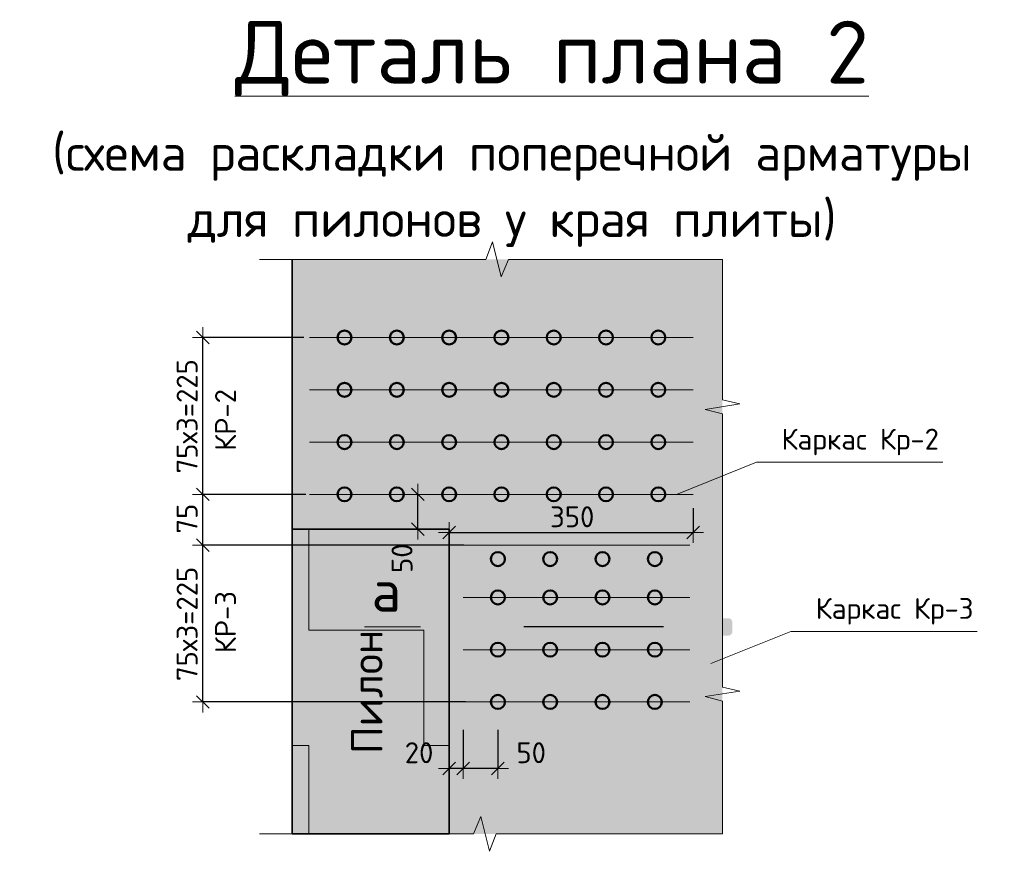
# Model space of a CAD drawing. Header units: metres. Extents: x -38 to 89, y -15 to 21.
# Tile 106 of 129: x 74.33 to 75.74, y 1.5 to 2.69. Entities that reach past the tile are written whole.
import ezdxf

# ---------------------------------------------------------------- set-up
doc = ezdxf.new("R2010")
doc.units = ezdxf.units.M
doc.header["$PDMODE"] = 65
doc.linetypes.add('______2', pattern=[0.27, 0.2, -0.07])
doc.layers.add('XR$6$_3705', color=7, linetype='Continuous')
for name, color, linetype, lineweight in [('XR$6$ВК__отв в полу 1-2 эт', 220, 'Continuous', 25), ('XR$6$Размерная линия (1)', 7, 'Continuous', 13), ('XR$6$Текст_ общее_1', 7, 'Continuous', 13)]:
    doc.layers.add(name, color=color, linetype=linetype, lineweight=lineweight)
doc.styles.add('ARIAL', font='arial.ttf')
doc.styles.add('ISOCPEUR', font='txt')
doc.dimstyles.new('DIMSTYLE_24', dxfattribs={"dimtxt": 0.03, "dimasz": 0.03, "dimexe": 0, "dimexo": 0, "dimgap": 0.015, "dimtad": 2, "dimdec": 0, "dimlfac": 1000, "dimrnd": 5, "dimzin": 12, "dimdsep": 46, "dimtxsty": 'ISOCPEUR', "dimblk1": 'ALL_ML_STRICH', "dimblk2": 'ALL_ML_STRICH', "dimsah": 1, "dimcen": 0, "dimclrd": 7, "dimclre": 256, "dimclrt": 7, "dimadec": 0, "dimazin": 0, "dimtfac": 1, "dimtdec": 0, "dimtix": 1, "dimtmove": 2, "dimatfit": 3, "dimfxl": 0, "dimtzin": 0, "dimlwd": 0, "dimlwe": -3, "dimarcsym": 0})
doc.dimstyles.new('DIMSTYLE_25', dxfattribs={"dimtxt": 0.03, "dimasz": 0.03, "dimexe": 0, "dimexo": 1e-06, "dimgap": 0.015, "dimtad": 2, "dimdec": 0, "dimlfac": 1000, "dimrnd": 5, "dimzin": 12, "dimdsep": 46, "dimtxsty": 'ISOCPEUR', "dimblk1": 'ALL_ML_STRICH', "dimblk2": 'ALL_ML_STRICH', "dimsah": 1, "dimcen": 0, "dimse1": 1, "dimse2": 1, "dimclrd": 7, "dimclre": 256, "dimclrt": 7, "dimadec": 0, "dimazin": 0, "dimtfac": 1, "dimtdec": 0, "dimtix": 1, "dimtmove": 2, "dimatfit": 3, "dimfxl": 0, "dimtvp": 1.2, "dimtzin": 0, "dimlwd": 0, "dimlwe": -3, "dimarcsym": 0})
doc.dimstyles.new('DIMSTYLE_28', dxfattribs={"dimtxt": 0.03, "dimasz": 0.03, "dimexe": 0, "dimexo": 0, "dimgap": 0.015, "dimtad": 2, "dimdec": 0, "dimlfac": 1000, "dimrnd": 5, "dimzin": 12, "dimdsep": 46, "dimtxsty": 'ISOCPEUR', "dimblk1": 'ALL_ML_STRICH', "dimblk2": 'ALL_ML_STRICH', "dimsah": 1, "dimcen": 0, "dimclrd": 7, "dimclre": 256, "dimclrt": 7, "dimadec": 0, "dimazin": 0, "dimtfac": 1, "dimtdec": 0, "dimtix": 1, "dimtmove": 2, "dimatfit": 3, "dimfxl": 0, "dimtvp": 1.2, "dimtzin": 0, "dimlwd": 0, "dimlwe": -3, "dimarcsym": 0})

# ---------------------------------------------------------------- blocks, each defined once
blk = doc.blocks.new('ЭЛЕМЕНТ_УЗОРА_6')
at = {"color": 7, "linetype": 'Continuous', "lineweight": 13, "transparency": 33554687}
for p, q in [((75.3382, 2.3472), (75.3382, 2.3472)), ((74.6742, 1.5232), (74.6742, 1.5232)), ((75.3382, 1.5232), (75.3382, 1.5232))]:
    blk.add_line(p, q, dxfattribs=at)
for points in [[(74.6742, 2.3472), (74.9989, 2.3472), (75.0082, 2.3722), (75.0208, 2.3222), (75.0315, 2.3472), (75.3382, 2.3472)], [(75.3382, 2.3472), (75.3382, 2.3472), (75.3382, 2.1457), (75.3632, 2.14), (75.3132, 2.1321), (75.3382, 2.1255), (75.3382, 1.9352)], [(75.3382, 1.9352), (75.3382, 1.7337), (75.3632, 1.728), (75.3132, 1.7201), (75.3382, 1.7135), (75.3382, 1.5232), (75.3382, 1.5232)], [(75.3382, 1.5232), (75.0135, 1.5232), (75.0042, 1.4982), (74.9916, 1.5482), (74.981, 1.5232), (74.6742, 1.5232)]]:
    blk.add_lwpolyline(points, dxfattribs=at)
blk = doc.blocks.new('ALL_ML_STRICH')
at = {"color": 0, "linetype": 'ByBlock', "lineweight": -2}
for p, q in [((0, -0.5), (0, 0.5)), ((-1, 0), (0.5, 0)), ((-0.3, -0.3), (0.3, 0.3))]:
    blk.add_line(p, q, dxfattribs=at)
blk = doc.blocks.new('*D825')
at = {"layer": 'DEFPOINTS', "color": 7, "linetype": 'Continuous', "lineweight": 13, "transparency": 33554687}
for p in [(74.898, 2.0102), (74.9002, 1.9602), (74.9013, 1.9602)]:
    blk.add_point(p, dxfattribs=at)
at = {"layer": 'XR$6$Размерная линия (1)', "color": 7, "linetype": 'Continuous', "lineweight": -2, "transparency": 33554687}
blk.add_line((74.9013, 1.9602), (74.9013, 2.0102), dxfattribs=at)
at = {"layer": 'XR$6$Размерная линия (1)', "color": 7, "linetype": 'Continuous', "lineweight": 13, "transparency": 33554687, "xscale": 0.03, "yscale": 0.03, "zscale": 0.03}
for p, rotation in [((74.9013, 2.0102), 90), ((74.9013, 1.9602), 270)]:
    blk.add_blockref('ALL_ML_STRICH', p, dxfattribs=dict(at, rotation=rotation))
at = {"layer": 'XR$6$Размерная линия (1)', "color": 7, "linetype": 'Continuous', "lineweight": 13, "transparency": 33554687, "insert": (74.8787, 1.9186), "char_height": 0.03, "width": 0.06, "attachment_point": 5, "rotation": 90, "style": 'ISOCPEUR'}
blk.add_mtext('\\A1;{50}', dxfattribs=at)
blk = doc.blocks.new('*D847')
at = {"layer": 'DEFPOINTS', "color": 7, "linetype": 'Continuous', "lineweight": 13, "transparency": 33554687}
for p in [(75.2962, 2.0102), (74.9462, 1.9555), (74.9462, 1.9513)]:
    blk.add_point(p, dxfattribs=at)
at = {"layer": 'XR$6$Размерная линия (1)', "color": 9, "linetype": 'Continuous', "lineweight": -2, "true_color": 0xc7c7c7, "transparency": 33554687}
for p, q in [((75.2962, 1.9902), (75.2962, 1.9555)), ((74.9462, 1.9555), (74.9462, 1.9555))]:
    blk.add_line(p, q, dxfattribs=at)
at = {"layer": 'XR$6$Размерная линия (1)', "color": 7, "linetype": 'Continuous', "lineweight": -2, "transparency": 33554687}
blk.add_line((74.9462, 1.9555), (75.2962, 1.9555), dxfattribs=at)
at = {"layer": 'XR$6$Размерная линия (1)', "color": 7, "linetype": 'Continuous', "lineweight": 13, "transparency": 33554687, "xscale": 0.03, "yscale": 0.03, "zscale": 0.03, "rotation": 180}
blk.add_blockref('ALL_ML_STRICH', (74.9462, 1.9555), dxfattribs=at)
at = {"layer": 'XR$6$Размерная линия (1)', "color": 7, "linetype": 'Continuous', "lineweight": 13, "transparency": 33554687, "xscale": 0.03, "yscale": 0.03, "zscale": 0.03}
blk.add_blockref('ALL_ML_STRICH', (75.2962, 1.9555), dxfattribs=at)
at = {"layer": 'XR$6$Размерная линия (1)', "color": 7, "linetype": 'Continuous', "lineweight": 13, "transparency": 33554687, "insert": (75.1227, 1.978), "char_height": 0.03, "width": 0.09, "attachment_point": 5, "style": 'ISOCPEUR'}
blk.add_mtext('\\A1;{350}', dxfattribs=at)
blk = doc.blocks.new('*D848')
at = {"layer": 'DEFPOINTS', "color": 7, "linetype": 'Continuous', "lineweight": 13, "transparency": 33554687}
for p in [(74.9662, 1.6924), (75.0162, 1.6924), (75.0162, 1.6171)]:
    blk.add_point(p, dxfattribs=at)
at = {"layer": 'XR$6$Размерная линия (1)', "color": 9, "linetype": 'Continuous', "lineweight": -2, "true_color": 0xc7c7c7, "transparency": 33554687}
for p, q in [((74.9662, 1.6724), (74.9662, 1.6171)), ((75.0162, 1.6724), (75.0162, 1.6171))]:
    blk.add_line(p, q, dxfattribs=at)
at = {"layer": 'XR$6$Размерная линия (1)', "color": 7, "linetype": 'Continuous', "lineweight": -2, "transparency": 33554687}
blk.add_line((75.0162, 1.6171), (74.9662, 1.6171), dxfattribs=at)
at = {"layer": 'XR$6$Размерная линия (1)', "color": 7, "linetype": 'Continuous', "lineweight": 13, "transparency": 33554687, "xscale": 0.03, "yscale": 0.03, "zscale": 0.03}
for p, rotation in [((74.9662, 1.6171), 180), ((75.0162, 1.6171), 360)]:
    blk.add_blockref('ALL_ML_STRICH', p, dxfattribs=dict(at, rotation=rotation))
at = {"layer": 'XR$6$Размерная линия (1)', "color": 7, "linetype": 'Continuous', "lineweight": 13, "transparency": 33554687, "insert": (75.0639, 1.6396), "char_height": 0.03, "width": 0.06, "attachment_point": 5, "style": 'ISOCPEUR'}
blk.add_mtext('\\A1;{50}', dxfattribs=at)
blk = doc.blocks.new('*D849')
at = {"layer": 'DEFPOINTS', "color": 7, "linetype": 'Continuous', "lineweight": 13, "transparency": 33554687}
for p in [(74.9662, 1.6924), (74.9462, 1.6268), (74.9662, 1.6171)]:
    blk.add_point(p, dxfattribs=at)
at = {"layer": 'XR$6$Размерная линия (1)', "color": 9, "linetype": 'Continuous', "lineweight": -2, "true_color": 0xc7c7c7, "transparency": 33554687}
for p, q in [((74.9662, 1.6724), (74.9662, 1.6171)), ((74.9462, 1.6171), (74.9462, 1.6171))]:
    blk.add_line(p, q, dxfattribs=at)
at = {"layer": 'XR$6$Размерная линия (1)', "color": 7, "linetype": 'Continuous', "lineweight": -2, "transparency": 33554687}
blk.add_line((74.9662, 1.6171), (74.9462, 1.6171), dxfattribs=at)
at = {"layer": 'XR$6$Размерная линия (1)', "color": 7, "linetype": 'Continuous', "lineweight": 13, "transparency": 33554687, "xscale": 0.03, "yscale": 0.03, "zscale": 0.03}
for p, rotation in [((74.9462, 1.6171), 180), ((74.9662, 1.6171), 360)]:
    blk.add_blockref('ALL_ML_STRICH', p, dxfattribs=dict(at, rotation=rotation))
at = {"layer": 'XR$6$Размерная линия (1)', "color": 7, "linetype": 'Continuous', "lineweight": 13, "transparency": 33554687, "insert": (74.9031, 1.6396), "char_height": 0.03, "width": 0.06, "attachment_point": 5, "style": 'ISOCPEUR'}
blk.add_mtext('\\A1;{20}', dxfattribs=at)
blk = doc.blocks.new('*D912')
at = {"layer": 'DEFPOINTS', "color": 7, "linetype": 'Continuous', "lineweight": 13, "transparency": 33554687}
for p in [(74.9874, 1.9374), (74.593, 1.7124), (74.9896, 1.7124)]:
    blk.add_point(p, dxfattribs=at)
at = {"layer": 'XR$6$Размерная линия (1)', "color": 9, "linetype": 'Continuous', "lineweight": -2, "true_color": 0xc7c7c7, "transparency": 33554687}
for p, q in [((74.9674, 1.9374), (74.593, 1.9374)), ((74.9696, 1.7124), (74.593, 1.7124))]:
    blk.add_line(p, q, dxfattribs=at)
at = {"layer": 'XR$6$Размерная линия (1)', "color": 7, "linetype": 'Continuous', "lineweight": -2, "transparency": 33554687}
blk.add_line((74.593, 1.7124), (74.593, 1.9374), dxfattribs=at)
at = {"layer": 'XR$6$Размерная линия (1)', "color": 7, "linetype": 'Continuous', "lineweight": 13, "transparency": 33554687, "xscale": 0.03, "yscale": 0.03, "zscale": 0.03}
for p, rotation in [((74.593, 1.9374), 90), ((74.593, 1.7124), 270)]:
    blk.add_blockref('ALL_ML_STRICH', p, dxfattribs=dict(at, rotation=rotation))
at = {"layer": 'XR$6$Размерная линия (1)', "color": 7, "linetype": 'Continuous', "lineweight": 13, "transparency": 33554687, "insert": (74.5555, 1.7424), "char_height": 0.03, "width": 0.0015, "attachment_point": 1, "rotation": 90, "line_spacing_factor": 0.60241, "style": 'ISOCPEUR'}
blk.add_mtext('75х3=225', dxfattribs=at)
blk = doc.blocks.new('*D913')
at = {"layer": 'DEFPOINTS', "color": 7, "linetype": 'Continuous', "lineweight": 13, "transparency": 33554687}
for p in [(74.7607, 2.0102), (74.593, 1.9374), (74.9874, 1.9374)]:
    blk.add_point(p, dxfattribs=at)
at = {"layer": 'XR$6$Размерная линия (1)', "color": 9, "linetype": 'Continuous', "lineweight": -2, "true_color": 0xc7c7c7, "transparency": 33554687}
for p, q in [((74.7407, 2.0102), (74.593, 2.0102)), ((74.9674, 1.9374), (74.593, 1.9374))]:
    blk.add_line(p, q, dxfattribs=at)
at = {"layer": 'XR$6$Размерная линия (1)', "color": 7, "linetype": 'Continuous', "lineweight": -2, "transparency": 33554687}
blk.add_line((74.593, 1.9374), (74.593, 2.0102), dxfattribs=at)
at = {"layer": 'XR$6$Размерная линия (1)', "color": 7, "linetype": 'Continuous', "lineweight": 13, "transparency": 33554687, "xscale": 0.03, "yscale": 0.03, "zscale": 0.03}
for p, rotation in [((74.593, 2.0102), 90), ((74.593, 1.9374), 270)]:
    blk.add_blockref('ALL_ML_STRICH', p, dxfattribs=dict(at, rotation=rotation))
at = {"layer": 'XR$6$Размерная линия (1)', "color": 7, "linetype": 'Continuous', "lineweight": 13, "transparency": 33554687, "insert": (74.5705, 1.9753), "char_height": 0.03, "width": 0.06, "attachment_point": 5, "rotation": 90, "style": 'ISOCPEUR'}
blk.add_mtext('\\A1;{75}', dxfattribs=at)
blk = doc.blocks.new('*D914')
at = {"layer": 'DEFPOINTS', "color": 7, "linetype": 'Continuous', "lineweight": 13, "transparency": 33554687}
for p in [(74.7579, 2.2352), (74.593, 2.0102), (74.7607, 2.0102)]:
    blk.add_point(p, dxfattribs=at)
at = {"layer": 'XR$6$Размерная линия (1)', "color": 9, "linetype": 'Continuous', "lineweight": -2, "true_color": 0xc7c7c7, "transparency": 33554687}
for p, q in [((74.7379, 2.2352), (74.593, 2.2352)), ((74.7407, 2.0102), (74.593, 2.0102))]:
    blk.add_line(p, q, dxfattribs=at)
at = {"layer": 'XR$6$Размерная линия (1)', "color": 7, "linetype": 'Continuous', "lineweight": -2, "transparency": 33554687}
blk.add_line((74.593, 2.0102), (74.593, 2.2352), dxfattribs=at)
at = {"layer": 'XR$6$Размерная линия (1)', "color": 7, "linetype": 'Continuous', "lineweight": 13, "transparency": 33554687, "xscale": 0.03, "yscale": 0.03, "zscale": 0.03}
for p, rotation in [((74.593, 2.2352), 90), ((74.593, 2.0102), 270)]:
    blk.add_blockref('ALL_ML_STRICH', p, dxfattribs=dict(at, rotation=rotation))
at = {"layer": 'XR$6$Размерная линия (1)', "color": 7, "linetype": 'Continuous', "lineweight": 13, "transparency": 33554687, "insert": (74.5555, 2.0402), "char_height": 0.03, "width": 0.0015, "attachment_point": 1, "rotation": 90, "line_spacing_factor": 0.60241, "style": 'ISOCPEUR'}
blk.add_mtext('75х3=225', dxfattribs=at)

msp = doc.modelspace()

# ---------------------------------------------------------------- hatches: boundary and pattern name
at = {"linetype": 'Continuous', "lineweight": 13, "true_color": 0xf0eae8, "transparency": 33554687}
msp.add_hatch(color=7, dxfattribs=at).paths.add_polyline_path([(75.3382, 2.3472), (74.7212, 2.3472), (74.7212, 1.5232), (75.3382, 1.5232)])
at = {"linetype": 'Continuous', "lineweight": 13, "transparency": 33554687}
h = msp.add_hatch(dxfattribs=at)
h.set_pattern_fill('____', scale=0.165, style=0, pattern_type=2)
h.set_pattern_definition([(0, (0.33, 0.33), (0.165, 0.165), [0.165, -0.165]), (90, (0.33, 0.33), (-0.165, 0.165), [0.165, -0.165])])
h.paths.add_polyline_path([(74.7212, 1.5232), (74.9462, 1.5232), (74.9462, 1.9602), (74.7212, 1.9602)], flags=0)
at = {"linetype": 'Continuous', "lineweight": 25, "true_color": 0x000000, "transparency": 33554687}
for points in [[(74.9067, 1.8325), (74.906, 1.8324), (74.9052, 1.8321), (74.9046, 1.8318), (74.9039, 1.8314), (74.9033, 1.8309), (74.9028, 1.8303), (74.9024, 1.8297), (74.9021, 1.829), (74.9018, 1.8282), (74.9017, 1.8275), (74.9016, 1.8267), (74.9016, 1.8134), (74.9017, 1.8126), (74.9018, 1.8119), (74.9021, 1.8111), (74.9024, 1.8104), (74.9028, 1.8098), (74.9033, 1.8092), (74.9039, 1.8087), (74.9046, 1.8083), (74.9052, 1.808), (74.906, 1.8077), (74.9067, 1.8076), (74.9075, 1.8075), (75.005, 1.8075), (75.005, 1.8326), (74.9075, 1.8326)], [(75.3472, 1.8325), (75.3464, 1.8326), (75.2489, 1.8326), (75.2489, 1.8075), (75.3464, 1.8075), (75.3472, 1.8076), (75.3479, 1.8077), (75.3486, 1.808), (75.3493, 1.8083), (75.35, 1.8087), (75.3505, 1.8092), (75.351, 1.8098), (75.3515, 1.8104), (75.3518, 1.8111), (75.3521, 1.8119), (75.3522, 1.8126), (75.3523, 1.8134), (75.3523, 1.8267), (75.3522, 1.8275), (75.3521, 1.8282), (75.3518, 1.829), (75.3515, 1.8297), (75.351, 1.8303), (75.3505, 1.8309), (75.35, 1.8314), (75.3493, 1.8318), (75.3486, 1.8321), (75.3479, 1.8324)]]:
    msp.add_hatch(color=18, dxfattribs=at).paths.add_polyline_path(points)

# ---------------------------------------------------------------- linework, layer by layer
at = {"color": 7, "linetype": 'Continuous', "lineweight": 35, "transparency": 33554687}
msp.add_line((74.7212, 1.5232), (74.7212, 2.3472), dxfattribs=at)
at = {"color": 7, "linetype": '______2', "lineweight": 25, "transparency": 33554687}
msp.add_line((75.2535, 1.8201), (75.005, 1.8201), dxfattribs=at)
at = {"color": 7, "linetype": 'Continuous', "lineweight": 13, "transparency": 33554687}
for points in [[(75.6543, 2.0562), (75.3871, 2.0562), (75.2723, 2.0102)], [(75.7036, 1.8134), (75.4364, 1.8134), (75.3216, 1.7674)]]:
    msp.add_lwpolyline(points, dxfattribs=at)
at = {"color": 7, "linetype": 'Continuous', "lineweight": 35, "transparency": 33554687}
msp.add_lwpolyline([(74.7212, 1.9602), (74.9462, 1.9602), (74.9462, 1.5232), (74.7212, 1.5232), (74.7212, 1.9602)], dxfattribs=at)
at = {"layer": 'XR$6$_3705', "color": 7, "linetype": 'Continuous', "lineweight": 50, "transparency": 33554687}
for centre in [(74.7962, 2.2352), (74.8712, 2.2352), (74.9462, 2.2352), (75.0212, 2.2352), (75.0962, 2.2352), (75.1712, 2.2352), (75.2462, 2.2352), (74.7962, 2.1602), (74.8712, 2.1602), (74.9462, 2.1602), (75.0212, 2.1602), (75.0962, 2.1602), (75.1712, 2.1602), (75.2462, 2.1602), (74.7962, 2.0852), (74.8712, 2.0852), (74.9462, 2.0852), (75.0212, 2.0852), (75.0962, 2.0852), (75.1712, 2.0852), (75.2462, 2.0852), (74.7962, 2.0102), (74.8712, 2.0102), (74.9462, 2.0102), (75.0212, 2.0102), (75.0962, 2.0102), (75.1712, 2.0102), (75.2462, 2.0102), (75.0162, 1.9174), (75.0912, 1.9174), (75.1662, 1.9174), (75.2412, 1.9174), (75.0162, 1.8624), (75.0912, 1.8624), (75.1662, 1.8624), (75.2412, 1.8624), (75.0162, 1.7874), (75.0912, 1.7874), (75.1662, 1.7874), (75.2412, 1.7874), (75.0162, 1.7124), (75.0912, 1.7124), (75.1662, 1.7124), (75.2412, 1.7124)]:
    msp.add_circle(centre, 0.01, dxfattribs=at)
at = {"layer": 'XR$6$ВК__отв в полу 1-2 эт', "color": 7, "linetype": 'Continuous', "lineweight": 13, "transparency": 33554687}
for p, q in [((75.2962, 2.2352), (74.7462, 2.2352)), ((75.2962, 2.1602), (74.7462, 2.1602)), ((75.2962, 2.0852), (74.7462, 2.0852)), ((75.2962, 2.0102), (74.7462, 2.0102)), ((75.2912, 1.9374), (74.9662, 1.9374)), ((75.2912, 1.8624), (74.9662, 1.8624)), ((74.905, 1.8201), (74.825, 1.8201)), ((75.2912, 1.7874), (74.9662, 1.7874)), ((75.2912, 1.7124), (74.9662, 1.7124))]:
    msp.add_line(p, q, dxfattribs=at)

# ---------------------------------------------------------------- block references
at = {"color": 7, "linetype": 'Continuous', "lineweight": 13, "transparency": 33554687}
msp.add_blockref('ЭЛЕМЕНТ_УЗОРА_6', (0, 0), dxfattribs=at)

# ---------------------------------------------------------------- texts
at = {"color": 7, "linetype": 'Continuous', "lineweight": 13, "transparency": 33554687, "attachment_point": 5, "style": 'ISOCPEUR'}
for s, insert, char_height, width in [('\\A1;{\\fISOCPEUR|i0|b0;\\H0.030000;\\W1.000000;\\C7;Каркас Кр-2}\\P', (75.5357, 2.0853), 0.03, 0.25163), ('\\A1;{\\fISOCPEUR|i0|b0;\\H0.060000;\\W1.000000;\\C7;а}\\P', (74.8562, 1.8719), 0.06, 0.072), ('\\A1;{\\fISOCPEUR|i0|b0;\\H0.030000;\\W1.000000;\\C7;Каркас Кр-3}\\P', (75.585, 1.8425), 0.03, 0.25163)]:
    msp.add_mtext(s, dxfattribs=dict(at, insert=insert, char_height=char_height, width=width))
at = {"color": 251, "linetype": 'Continuous', "lineweight": 50, "true_color": 0x575757, "transparency": 33554687, "insert": (74.8283, 1.7267), "char_height": 0.045, "width": 0.183316, "attachment_point": 5, "rotation": 90, "style": 'ISOCPEUR'}
msp.add_mtext('\\A1;{\\fISOCPEUR|i0|b1;\\H0.045000;\\W1.000000;\\c3260503895;Пилон}\\P', dxfattribs=at)
at = {"layer": 'XR$6$Текст_ общее_1', "color": 7, "linetype": 'Continuous', "lineweight": 13, "transparency": 33554687, "insert": (75.0364, 2.6894), "char_height": 0.09, "width": 2.315412, "attachment_point": 2, "line_spacing_factor": 1.084337, "style": 'ARIAL'}
msp.add_mtext('\\A1;{\\L\\fISOCPEUR|i0|b0;\\H0.090000;\\W1.000000;\\C7;  Деталь плана 2\\l}\\P{\\fISOCPEUR|i0|b0;\\H0.052500;\\W1.000000;\\C7;(схема раскладки поперечной арматуры}\\P{\\fISOCPEUR|i0|b0;\\H0.052500;\\W1.000000;\\C7;для пилонов у края плиты)}\\P', dxfattribs=at)
at = {"layer": 'XR$6$Текст_ общее_1', "color": 7, "linetype": 'Continuous', "lineweight": 13, "transparency": 33554687, "char_height": 0.03, "width": 0.104063, "attachment_point": 5, "rotation": 90, "style": 'ISOCPEUR'}
for s, insert in [('\\A1;{\\fISOCPEUR|i0|b0;\\H0.030000;\\W1.000000;\\C7;КР-2}\\P', (74.6256, 2.1169)), ('\\A1;{\\fISOCPEUR|i0|b0;\\H0.030000;\\W1.000000;\\C7;КР-3}\\P', (74.6256, 1.8269))]:
    msp.add_mtext(s, dxfattribs=dict(at, insert=insert))

# ---------------------------------------------------------------- dimensions: what is measured, and where the dimension line sits
at = {"layer": 'XR$6$Размерная линия (1)', "color": 7, "linetype": 'Continuous', "lineweight": 13, "transparency": 33554687}
for base, p1, p2, picture, middle in [((74.593, 2.2352), (74.7407, 2.0102), (74.7379, 2.2352), '*D914', (74.578, 2.1227)), ((74.593, 1.9374), (74.9696, 1.7124), (74.9674, 1.9374), '*D912', (74.578, 1.8249))]:
    dim = msp.add_linear_dim(base=base, p1=p1, p2=p2, angle=90, text='75х3=225', dimstyle='DIMSTYLE_24', override={"dimpost": '<>', "dimclrd": 7, "dimclre": 9, "dimclrt": 7, "dimlwd": 0, "dimlwe": 65533}, dxfattribs=at)
    dim.commit()
    dim.dimension.update_dxf_attribs({"geometry": picture, "text_midpoint": middle, "dimtype": 160})
for base, p1, p2, angle, dimstyle, picture, middle in [((74.593, 2.0102), (74.9674, 1.9374), (74.7407, 2.0102), 90, 'DIMSTYLE_24', '*D913', (74.5705, 1.9753)), ((74.9013, 2.0102), (74.9002, 1.9602), (74.898, 2.0102), 90, 'DIMSTYLE_25', '*D825', (74.8787, 1.9186)), ((74.9462, 1.6171), (74.9662, 1.6724), (74.9462, 1.6171), 180, 'DIMSTYLE_28', '*D849', (74.9031, 1.6396)), ((74.9662, 1.6171), (75.0162, 1.6724), (74.9662, 1.6724), 180, 'DIMSTYLE_28', '*D848', (75.0639, 1.6396))]:
    dim = msp.add_linear_dim(base=base, p1=p1, p2=p2, angle=angle, dimstyle=dimstyle, override={"dimpost": '<>', "dimclrd": 7, "dimclre": 9, "dimclrt": 7, "dimlwd": 0, "dimlwe": 65533}, dxfattribs=at)
    dim.commit()
    dim.dimension.update_dxf_attribs({"geometry": picture, "text_midpoint": middle, "dimtype": 160})
dim = msp.add_linear_dim(base=(75.2962, 1.9555), p1=(74.9462, 1.9555), p2=(75.2962, 1.9902), dimstyle='DIMSTYLE_24', override={"dimpost": '<>', "dimclrd": 7, "dimclre": 9, "dimclrt": 7, "dimlwd": 0, "dimlwe": 65533}, dxfattribs=at)
dim.commit()
dim.dimension.update_dxf_attribs({"geometry": '*D847', "text_midpoint": (75.1227, 1.978), "dimtype": 160})

doc.saveas('drawing.dxf')
